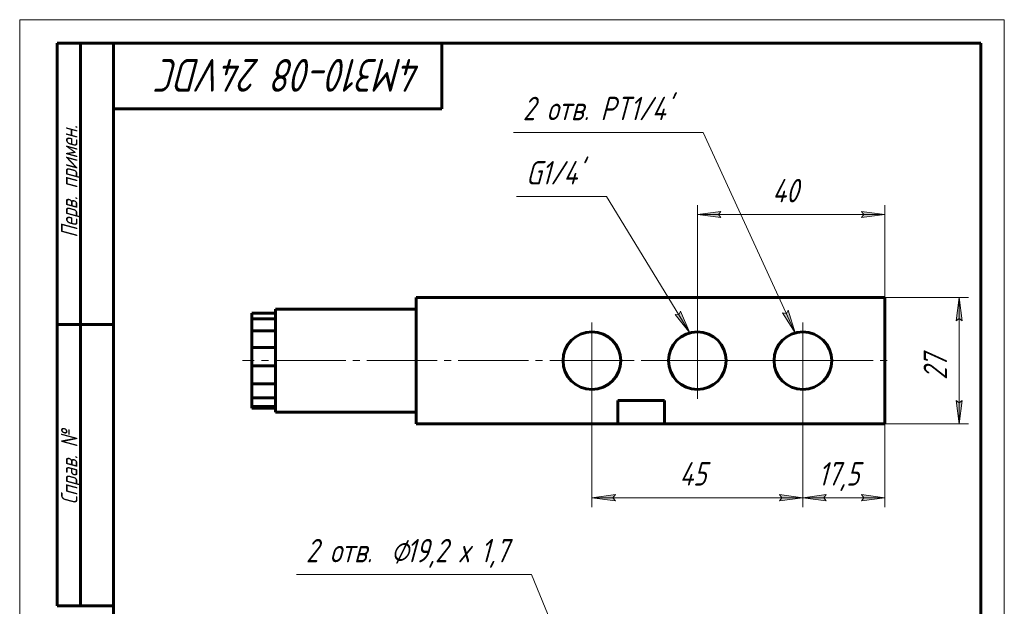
# Model space of a CAD drawing. Header units: millimetres. Extents: x 0 to 210, y 0 to 297.
# Tile 2 of 2: x 0 to 210, y 172 to 297. Entities that reach past the tile are written whole.
import ezdxf

# ---------------------------------------------------------------- set-up
doc = ezdxf.new("R2010")
doc.units = ezdxf.units.MM
for name, pattern in [('K5LT_AXLED', [19.5, 15, -1.5, 1.5, -1.5]), ('K5LT_BASIC', [0]), ('K5LT_THIN', [0])]:
    doc.linetypes.add(name, pattern=pattern)
doc.layers.add('Системный слой', color=7, linetype='Continuous')
doc.layers.add('Системный слой (1)', color=7, linetype='Continuous', true_color=0x6c6c6c)
doc.styles.add('KDIMTEXTSTYLE', font='txt', dxfattribs={"width": 0.96, "oblique": 15, "height": 5})
doc.styles.add('KTEXTSTYLE', font='txt', dxfattribs={"width": 0.96, "height": 5})
doc.dimstyles.new('KDIMSTYLE (1.00)', dxfattribs={"dimtxt": 5, "dimasz": 1, "dimexe": 2, "dimexo": 0, "dimgap": 1, "dimtad": 1, "dimtxsty": 'KDIMTEXTSTYLE', "dimsah": 1, "dimcen": 0, "dimdle": 1, "dimadec": 0, "dimazin": 0, "dimtfac": 0.667, "dimtmove": 0, "dimatfit": 3, "dimfxl": 1, "dimtvp": 1, "dimtolj": 1, "dimtzin": 0, "dimarcsym": 0})

# ---------------------------------------------------------------- blocks, each defined once
blk = doc.blocks.new('U0')
at = {"layer": 'Системный слой (1)', "color": 30, "linetype": 'K5LT_AXLED', "lineweight": 18, "true_color": 0xff8000}
for q in [(122.04, 232.43), (113.89, 224.28), (130.19, 224.28), (122.04, 216.13)]:
    blk.add_line((122.04, 224.28), q, dxfattribs=at)
blk = doc.blocks.new('U1')
at = {"layer": 'Системный слой (1)', "color": 30, "linetype": 'K5LT_AXLED', "lineweight": 18, "true_color": 0xff8000}
for q in [(144.54, 232.43), (136.39, 224.28), (152.69, 224.28), (144.54, 216.13)]:
    blk.add_line((144.54, 224.28), q, dxfattribs=at)
blk = doc.blocks.new('U2')
at = {"layer": 'Системный слой (1)', "color": 30, "linetype": 'K5LT_AXLED', "lineweight": 18, "true_color": 0xff8000}
for q in [(167.04, 232.43), (47.54, 224.28), (186.54, 224.28), (167.04, 216.13)]:
    blk.add_line((167.04, 224.28), q, dxfattribs=at)
blk = doc.blocks.new('U3')
at = {"layer": 'Системный слой (1)'}
blk.add_hatch(color=7, dxfattribs=at).paths.add_polyline_path([(142.96, 230.22), (140.91, 234.83), (140.61, 234.06), (139.78, 234.14)])
at = {"layer": 'Системный слой (1)', "color": 7, "linetype": 'K5LT_THIN', "lineweight": 18, "true_color": 0xffffff}
for p, q in [((125.15, 259.26), (105.97, 259.26)), ((125.15, 259.26), (142.96, 230.22)), ((142.96, 230.22), (139.78, 234.14)), ((139.78, 234.14), (140.61, 234.06)), ((140.61, 234.06), (140.91, 234.83)), ((140.91, 234.83), (142.96, 230.22))]:
    blk.add_line(p, q, dxfattribs=at)
at = {"layer": 'Системный слой (1)', "color": 7, "insert": (107.97, 266.85), "char_height": 5, "attachment_point": 1, "style": 'KTEXTSTYLE'}
blk.add_mtext("\\fArial|b0|c204|p34;\\H5.0;\\W1.000;\\Q15;\\fGOST Type AU|b0|i0|c204|p34;\\Q15;\\W0.960;G1/4'", dxfattribs=at)
blk = doc.blocks.new('U4')
at = {"layer": 'Системный слой (1)'}
blk.add_hatch(color=7, dxfattribs=at).paths.add_polyline_path([(165.4, 230.21), (163.91, 235.03), (163.52, 234.3), (162.71, 234.48)])
at = {"layer": 'Системный слой (1)', "color": 7, "linetype": 'K5LT_THIN', "lineweight": 18, "true_color": 0xffffff}
for p, q in [((145.78, 272.97), (105.3, 272.97)), ((145.78, 272.97), (165.4, 230.21)), ((165.4, 230.21), (162.71, 234.48)), ((162.71, 234.48), (163.52, 234.3)), ((163.52, 234.3), (163.91, 235.03)), ((163.91, 235.03), (165.4, 230.21))]:
    blk.add_line(p, q, dxfattribs=at)
at = {"layer": 'Системный слой (1)', "color": 7, "insert": (107.3, 280.56), "char_height": 5, "attachment_point": 1, "style": 'KTEXTSTYLE'}
blk.add_mtext("\\fArial|b0|c204|p34;\\H5.0;\\W1.000;\\Q15;\\fGOST Type AU|b0|i0|c204|p34;\\Q15;\\W0.960;2 отв. PT1/4'", dxfattribs=at)
blk = doc.blocks.new('D0')
at = {"layer": 'Системный слой (1)'}
for points in [[(201.03, 232.78), (200.37, 237.78), (199.71, 232.78), (200.37, 233.28)], [(200.37, 210.78), (201.03, 215.78), (200.37, 215.28), (199.71, 215.78)]]:
    blk.add_hatch(color=7, dxfattribs=at).paths.add_polyline_path(points)
at = {"layer": 'Системный слой (1)', "color": 7, "linetype": 'K5LT_THIN', "lineweight": 18, "true_color": 0xffffff}
for p, q in [((184.54, 237.78), (202.37, 237.78)), ((199.71, 232.78), (200.37, 237.78)), ((200.37, 237.78), (201.03, 232.78)), ((200.37, 233.28), (199.71, 232.78)), ((201.03, 232.78), (200.37, 233.28)), ((200.37, 210.78), (199.71, 215.78)), ((199.71, 215.78), (200.37, 215.28)), ((200.37, 215.28), (201.03, 215.78)), ((201.03, 215.78), (200.37, 210.78)), ((184.54, 210.78), (202.37, 210.78))]:
    blk.add_line(p, q, dxfattribs=at)
blk.add_wipeout([(199.37, 220.19), (191.99, 220.19), (191.99, 228.04), (199.37, 228.04)]).dxf.layer = 'Системный слой (1)'
blk.add_line((200.37, 210.78), (200.37, 237.78), dxfattribs=at)
at = {"layer": 'Системный слой (1)', "color": 7, "insert": (192.78, 220.19), "char_height": 5, "attachment_point": 1, "rotation": 90, "style": 'KTEXTSTYLE'}
blk.add_mtext('\\fArial|b0|c204|p34;\\H5.0;\\W1.000;\\Q15;\\fGOST Type AU|b0|i0|c204|p34;\\Q15;\\W0.960;27', dxfattribs=at)
blk = doc.blocks.new('KDIMARROW_01')
at = {"layer": 'Системный слой'}
blk.add_hatch(color=0, dxfattribs=at).paths.add_polyline_path([(-5, -0.66), (0, 0), (-5, 0.66), (-4.5, 0)])
at = {"layer": 'Системный слой', "color": 0, "linetype": 'K5LT_THIN', "lineweight": 18}
for p, q in [((-4.5, 0), (-5, 0.66)), ((-5, 0.66), (0, 0)), ((0, 0), (-5, -0.66)), ((-5, -0.66), (-4.5, 0))]:
    blk.add_line(p, q, dxfattribs=at)
at = {"layer": 'Системный слой (1)', "color": 0, "linetype": 'K5LT_THIN', "lineweight": 18}
blk.add_line((184.54, 120.76), (183.54, 120.76), dxfattribs=at)
blk = doc.blocks.new('D1')
at = {"layer": 'Системный слой (1)'}
for points in [[(144.54, 255.45), (149.54, 256.11), (149.04, 255.45), (149.54, 254.79)], [(184.54, 255.45), (179.54, 256.11), (180.04, 255.45), (179.54, 254.79)]]:
    blk.add_hatch(color=7, dxfattribs=at).paths.add_polyline_path(points)
at = {"layer": 'Системный слой (1)', "color": 7, "linetype": 'K5LT_THIN', "lineweight": 18, "true_color": 0xffffff}
for p, q in [((144.54, 224.28), (144.54, 257.45)), ((184.54, 237.78), (184.54, 257.45)), ((144.54, 255.45), (149.54, 256.11)), ((149.54, 254.79), (144.54, 255.45)), ((149.54, 256.11), (149.04, 255.45)), ((149.04, 255.45), (149.54, 254.79)), ((180.04, 255.45), (179.54, 256.11)), ((179.54, 256.11), (184.54, 255.45)), ((184.54, 255.45), (179.54, 254.79)), ((179.54, 254.79), (180.04, 255.45))]:
    blk.add_line(p, q, dxfattribs=at)
blk.add_wipeout([(160.52, 256.45), (160.52, 263.83), (168.23, 263.83), (168.23, 256.45)]).dxf.layer = 'Системный слой (1)'
blk.add_line((184.54, 255.45), (144.54, 255.45), dxfattribs=at)
at = {"layer": 'Системный слой (1)', "color": 7, "insert": (160.52, 263.04), "char_height": 5, "attachment_point": 1, "style": 'KTEXTSTYLE'}
blk.add_mtext('\\fArial|b0|c204|p34;\\H5.0;\\W1.000;\\Q15;\\fGOST Type AU|b0|i0|c204|p34;\\Q15;\\W0.960;40', dxfattribs=at)
blk = doc.blocks.new('D2')
at = {"layer": 'Системный слой (1)', "color": 7, "linetype": 'K5LT_THIN', "lineweight": 18, "true_color": 0xffffff}
for p, q in [((167.04, 224.28), (167.04, 193.04)), ((184.54, 210.78), (184.54, 193.04))]:
    blk.add_line(p, q, dxfattribs=at)
blk.add_wipeout([(170.31, 196.04), (170.31, 203.42), (180.82, 203.42), (180.82, 196.04)]).dxf.layer = 'Системный слой (1)'
at = {"layer": 'Системный слой (1)'}
for points in [[(167.04, 195.04), (172.04, 195.7), (171.54, 195.04), (172.04, 194.38)], [(184.54, 195.04), (179.54, 195.7), (180.04, 195.04), (179.54, 194.38)]]:
    blk.add_hatch(color=7, dxfattribs=at).paths.add_polyline_path(points)
at = {"layer": 'Системный слой (1)', "color": 7, "linetype": 'K5LT_THIN', "lineweight": 18, "true_color": 0xffffff}
for p, q in [((167.04, 195.04), (172.04, 195.7)), ((172.04, 195.7), (171.54, 195.04)), ((180.04, 195.04), (179.54, 195.7)), ((179.54, 195.7), (184.54, 195.04)), ((172.04, 194.38), (167.04, 195.04)), ((184.54, 195.04), (167.04, 195.04)), ((171.54, 195.04), (172.04, 194.38)), ((184.54, 195.04), (179.54, 194.38)), ((179.54, 194.38), (180.04, 195.04))]:
    blk.add_line(p, q, dxfattribs=at)
at = {"layer": 'Системный слой (1)', "color": 7, "insert": (170.31, 202.63), "char_height": 5, "attachment_point": 1, "style": 'KTEXTSTYLE'}
blk.add_mtext('\\fArial|b0|c204|p34;\\H5.0;\\W1.000;\\Q15;\\fGOST Type AU|b0|i0|c204|p34;\\Q15;\\W0.960;17,5', dxfattribs=at)
blk = doc.blocks.new('D3')
at = {"layer": 'Системный слой (1)'}
for points in [[(126.54, 195.04), (127.04, 195.7), (122.04, 195.04), (127.04, 194.38)], [(167.04, 195.04), (162.04, 195.7), (162.54, 195.04), (162.04, 194.38)]]:
    blk.add_hatch(color=7, dxfattribs=at).paths.add_polyline_path(points)
at = {"layer": 'Системный слой (1)', "color": 7, "linetype": 'K5LT_THIN', "lineweight": 18, "true_color": 0xffffff}
for p, q in [((122.04, 224.28), (122.04, 193.04)), ((167.04, 224.28), (167.04, 193.04)), ((122.04, 195.04), (127.04, 195.7)), ((127.04, 195.7), (126.54, 195.04)), ((162.54, 195.04), (162.04, 195.7)), ((162.04, 195.7), (167.04, 195.04)), ((127.04, 194.38), (122.04, 195.04)), ((126.54, 195.04), (127.04, 194.38)), ((167.04, 195.04), (162.04, 194.38)), ((162.04, 194.38), (162.54, 195.04))]:
    blk.add_line(p, q, dxfattribs=at)
blk.add_wipeout([(140.72, 196.04), (140.72, 203.42), (148.05, 203.42), (148.05, 196.04)]).dxf.layer = 'Системный слой (1)'
blk.add_line((167.04, 195.04), (122.04, 195.04), dxfattribs=at)
at = {"layer": 'Системный слой (1)', "color": 7, "insert": (140.72, 202.63), "char_height": 5, "attachment_point": 1, "style": 'KTEXTSTYLE'}
blk.add_mtext('\\fArial|b0|c204|p34;\\H5.0;\\W1.000;\\Q15;\\fGOST Type AU|b0|i0|c204|p34;\\Q15;\\W0.960;45', dxfattribs=at)
blk = doc.blocks.new('U9')
at = {"layer": 'Системный слой (1)'}
blk.add_hatch(color=7, dxfattribs=at).paths.add_polyline_path([(129.45, 129.35), (128.16, 134.23), (127.74, 133.51), (126.94, 133.73)])
at = {"layer": 'Системный слой (1)', "color": 7, "linetype": 'K5LT_THIN', "lineweight": 18, "true_color": 0xffffff}
for p, q in [((109.17, 178.68), (59.04, 178.68)), ((109.17, 178.68), (129.45, 129.35)), ((129.45, 129.35), (126.94, 133.73)), ((126.94, 133.73), (127.74, 133.51)), ((127.74, 133.51), (128.16, 134.23)), ((128.16, 134.23), (129.45, 129.35))]:
    blk.add_line(p, q, dxfattribs=at)
at = {"layer": 'Системный слой (1)', "color": 7, "char_height": 5, "attachment_point": 1, "style": 'KTEXTSTYLE'}
for s, insert in [('\\fArial|b0|c204|p34;\\H5.0;\\W1.000;\\Q15;\\fGOST Type AU|b0|i0|c204|p34;\\Q15;\\W0.960;⌀', (79.16, 186.26)), ('\\fArial|b0|c204|p34;\\H5.0;\\W1.000;\\Q15;\\fGOST Type AU|b0|i0|c204|p34;\\Q15;\\W0.960;2 отв. ', (61.04, 186.26)), ('\\fArial|b0|c204|p34;\\H5.0;\\W1.000;\\Q15;\\fGOST Type AU|b0|i0|c204|p34;\\Q15;\\W0.960;19,2 х 1,7', (82.47, 186.26))]:
    blk.add_mtext(s, dxfattribs=dict(at, insert=insert))
blk = doc.blocks.new('U10')
at = {"color": 7, "linetype": 'K5LT_THIN', "lineweight": 18, "true_color": 0xffffff}
for p, q in [((0, 0), (0, 297)), ((0, 297), (210, 297)), ((210, 297), (210, 0))]:
    blk.add_line(p, q, dxfattribs=at)
at = {"color": 143, "linetype": 'K5LT_BASIC', "lineweight": 60, "true_color": 0x33acca}
for p, q in [((8, 172), (8, 292)), ((20, 292), (8, 292)), ((13, 172), (13, 292)), ((20, 5), (20, 292)), ((20, 292), (205, 292)), ((90, 292), (90, 278)), ((205, 292), (205, 5)), ((90, 278), (20, 278)), ((20, 232), (8, 232)), ((20, 172), (8, 172))]:
    blk.add_line(p, q, dxfattribs=at)
at = {"color": 7, "attachment_point": 1, "style": 'KTEXTSTYLE'}
for s, insert, char_height, rotation in [('\\fArial|b0|c204|p34;\\H5.0;\\W1.000;\\Q15;\\fGOST Type AU|b0|i0|c204|p34;\\Q15;\\W0.960;\\H7.00;4M310-08 24VDC', (85.81, 281.64), 7, 180), ('\\fArial|b0|c204|p34;\\H5.0;\\W1.000;\\Q15;\\fGOST Type AU|b0|i0|c204|p34;\\Q15;\\W0.960;\\H3.50;Перв. примен.', (8.82, 250.52), 3.5, 90), ('\\fArial|b0|c204|p34;\\H5.0;\\W1.000;\\Q15;\\fGOST Type AU|b0|i0|c204|p34;\\Q15;\\W0.960;\\H3.50;Справ. №', (8.82, 193.63), 3.5, 90)]:
    blk.add_mtext(s, dxfattribs=dict(at, insert=insert, char_height=char_height, rotation=rotation))

msp = doc.modelspace()

# ---------------------------------------------------------------- linework, layer by layer
at = {"layer": 'Системный слой (1)', "color": 143, "linetype": 'K5LT_BASIC', "lineweight": 60, "true_color": 0x33acca}
for p, q in [((84.537, 237.779), (84.537, 210.779)), ((84.537, 237.779), (184.537, 237.779)), ((184.537, 237.779), (184.537, 210.779)), ((84.537, 235.279), (54.537, 235.279)), ((54.537, 213.279), (54.537, 235.279)), ((49.537, 233.205), (49.537, 234.412)), ((54.537, 234.412), (49.537, 234.412)), ((49.537, 230.64), (49.537, 233.205)), ((54.537, 233.205), (49.537, 233.205)), ((54.537, 230.64), (49.537, 230.64)), ((49.537, 227.106), (49.537, 230.64)), ((49.537, 223.142), (49.537, 227.106)), ((54.537, 227.106), (49.537, 227.106)), ((49.537, 219.351), (49.537, 223.142)), ((54.537, 223.142), (49.537, 223.142)), ((49.537, 216.311), (49.537, 219.351)), ((54.537, 219.351), (49.537, 219.351)), ((49.537, 214.483), (49.537, 216.311)), ((54.537, 216.311), (49.537, 216.311)), ((49.537, 214.147), (49.537, 214.483)), ((54.537, 214.483), (49.537, 214.483)), ((127.537, 215.779), (137.537, 215.779)), ((127.537, 215.779), (127.537, 210.779)), ((137.537, 210.779), (137.537, 215.779)), ((54.537, 214.147), (49.537, 214.147)), ((84.537, 213.279), (54.537, 213.279)), ((84.537, 210.779), (127.537, 210.779)), ((127.537, 210.779), (137.537, 210.779)), ((137.537, 210.779), (184.537, 210.779))]:
    msp.add_line(p, q, dxfattribs=at)
for centre in [(122.037, 224.279), (144.537, 224.279), (167.037, 224.279)]:
    msp.add_circle(centre, 6.15, dxfattribs=at)

# ---------------------------------------------------------------- block references
at = {"layer": 'Системный слой (1)'}
for name in ['U4', 'U3', 'U2', 'U0', 'U1', 'U9']:
    msp.add_blockref(name, (0, 0), dxfattribs=at)

# ---------------------------------------------------------------- next in the draw order: dimensions: what is measured, and where the dimension line sits
at = {"layer": 'Системный слой (1)', "color": 7}
dim = msp.add_linear_dim(base=(200.368, 210.779), p1=(184.537, 237.779), p2=(184.537, 210.779), angle=90, dimstyle='KDIMSTYLE (1.00)', override={"dimexo": 0, "dimpost": '\\fGOST Type AU|b0|c204|p34;\\H5.0;\\W0.960;\\Q15;<>', "dimblk1": 'KDIMARROW_01', "dimblk2": 'KDIMARROW_01', "dimse1": 0, "dimse2": 0, "dimclrt": 7, "dimtol": 1, "dimtp": 0, "dimtm": 0, "dimtdec": 5, "dimtolj": 1}, dxfattribs=at)
dim.commit()
dim.dimension.update_dxf_attribs({"geometry": 'D0', "text_midpoint": (200.368, 224.279), "dimtype": 160})

# ---------------------------------------------------------------- next in the draw order: dimensions: what is measured, and where the dimension line sits
dim = msp.add_linear_dim(base=(184.537, 255.448), p1=(144.537, 224.279), p2=(184.537, 237.779), dimstyle='KDIMSTYLE (1.00)', override={"dimexo": 0, "dimpost": '\\fGOST Type AU|b0|c204|p34;\\H5.0;\\W0.960;\\Q15;<>', "dimblk1": 'KDIMARROW_01', "dimblk2": 'KDIMARROW_01', "dimse1": 0, "dimse2": 0, "dimclrt": 7, "dimtol": 1, "dimtp": 0, "dimtm": 0, "dimtdec": 5, "dimtolj": 1}, dxfattribs=at)
dim.commit()
dim.dimension.update_dxf_attribs({"geometry": 'D1', "text_midpoint": (164.537, 255.448), "dimtype": 160})

# ---------------------------------------------------------------- next in the draw order: dimensions: what is measured, and where the dimension line sits
dim = msp.add_linear_dim(base=(184.537, 195.042), p1=(167.037, 224.279), p2=(184.537, 210.779), dimstyle='KDIMSTYLE (1.00)', override={"dimexo": 0, "dimpost": '\\fGOST Type AU|b0|c204|p34;\\H5.0;\\W0.960;\\Q15;<>', "dimblk1": 'KDIMARROW_01', "dimblk2": 'KDIMARROW_01', "dimse1": 0, "dimse2": 0, "dimclrt": 7, "dimtol": 1, "dimtp": 0, "dimtm": 0, "dimtdec": 5, "dimtolj": 1}, dxfattribs=at)
dim.commit()
dim.dimension.update_dxf_attribs({"geometry": 'D2', "text_midpoint": (175.787, 195.042), "dimtype": 160})

# ---------------------------------------------------------------- next in the draw order: dimensions: what is measured, and where the dimension line sits
dim = msp.add_linear_dim(base=(167.037, 195.042), p1=(122.037, 224.279), p2=(167.037, 224.279), dimstyle='KDIMSTYLE (1.00)', override={"dimexo": 0, "dimpost": '\\fGOST Type AU|b0|c204|p34;\\H5.0;\\W0.960;\\Q15;<>', "dimblk1": 'KDIMARROW_01', "dimblk2": 'KDIMARROW_01', "dimse1": 0, "dimse2": 0, "dimclrt": 7, "dimtol": 1, "dimtp": 0, "dimtm": 0, "dimtdec": 5, "dimtolj": 1}, dxfattribs=at)
dim.commit()
dim.dimension.update_dxf_attribs({"geometry": 'D3', "text_midpoint": (144.537, 195.042), "dimtype": 160})

# ---------------------------------------------------------------- next in the draw order: block references
msp.add_blockref('U10', (0, 0))

doc.saveas('drawing.dxf')
